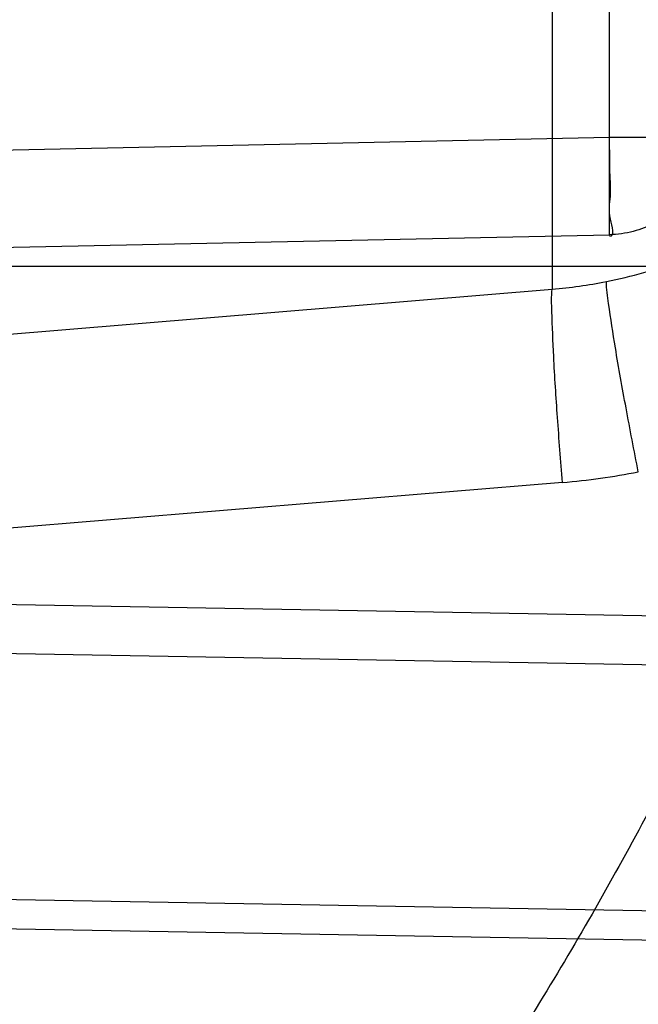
# Model space of a CAD drawing. Header units: millimetres. Extents: x 0 to 297, y 0 to 210.
# Tile 39 of 256: x 143.3008 to 143.3511, y 90.821 to 90.9009. Entities that reach past the tile are written whole.
import ezdxf

# ---------------------------------------------------------------- set-up
doc = ezdxf.new("R2010")
doc.units = ezdxf.units.MM
doc.header["$LTSCALE"] = 16.335
doc.layers.get('0').update_dxf_attribs({"linetype": 'CONTINUOUS'})
for name, color, linetype in [('01_GLOBAL', 7, 'CONTINUOUS'), ('INTFCLR_1', 7, 'CONTINUOUS'), ('INTFCLR_144815', 7, 'CONTINUOUS')]:
    doc.layers.add(name, color=color, linetype=linetype)

msp = doc.modelspace()

# ---------------------------------------------------------------- linework, layer by layer
at = {"color": 7, "linetype": 'Continuous'}
msp.add_circle((144.2368034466, 92.193132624), 3.04, dxfattribs=at)
at = {"color": 9, "linetype": 'Continuous'}
msp.add_arc((144.2368034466, 92.193132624), 3.001038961, 182.9674534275, 267.0325465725, dxfattribs=at)
at = {"layer": '01_GLOBAL', "color": 7, "linetype": 'Continuous'}
msp.add_circle((144.2368034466, 92.193132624), 3.08, dxfattribs=at)
at = {"layer": 'INTFCLR_1', "color": 9, "linetype": 'Continuous'}
for p, q in [((143.3487194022, 90.8834533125), (143.3487194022, 91.0703646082)), ((143.3440660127, 90.90427647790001), (143.3440660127, 90.8790327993)), ((143.3487194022, 90.89133057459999), (143.0765797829, 90.8856694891)), ((143.356579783, 90.89133057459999), (143.3487194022, 90.89133057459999)), ((143.0765797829, 90.87779222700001), (143.3487194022, 90.8834533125)), ((143.3487194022, 90.8834533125), (143.3487461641, 90.8833323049)), ((143.068579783, 90.8809089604), (143.4921648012, 90.8809089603)), ((143.2543923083, 90.8716185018), (143.3440660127, 90.8790327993)), ((143.3449021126, 90.8633358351), (143.076579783, 90.8411507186)), ((143.1045099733, 90.85684035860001), (143.4519711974, 90.85077540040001)), ((143.388165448, 90.8478885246), (143.1044401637, 90.8528409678)), ((143.076579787, 90.8333791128), (143.3780715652, 90.82811155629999)), ((143.3780296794, 90.82571418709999), (143.0765797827, 90.8309815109))]:
    msp.add_line(p, q, dxfattribs=at)
at = {"layer": 'INTFCLR_1', "color": 6, "linetype": 'Continuous'}
for radius in [0.4827613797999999, 0.4587930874]:
    msp.add_arc((143.076579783, 90.97690896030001), radius, 270, 90.00000002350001, dxfattribs=at)
at = {"layer": 'INTFCLR_1', "color": 9, "linetype": 'Continuous'}
for centre, radius, start, end in [((143.3409138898, 90.9177878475), 0.0388830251, 274.6498887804, 281.1994271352), ((143.3403592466, 90.9182536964), 0.0551054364, 274.7288035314, 281.1993408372), ((143.076579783, 90.97690896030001), 0.3372409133, 270.0000000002, 337.5066823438)]:
    msp.add_arc(centre, radius, start, end, dxfattribs=at)
at = {"layer": 'INTFCLR_1', "color": 6, "linetype": 'Continuous'}
for points, knots in [([(143.076579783, 91.2749801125), (143.082523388, 91.275223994), (143.0944283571, 91.2753550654), (143.1122609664, 91.2744844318), (143.1300417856, 91.2725428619), (143.1477625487, 91.26952303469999), (143.1653190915, 91.2654249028), (143.1823313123, 91.2603504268), (143.1989691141, 91.25429974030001), (143.2152260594, 91.24727832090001), (143.2312964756, 91.23915450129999), (143.2468445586, 91.2300767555), (143.2618072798, 91.2200837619), (143.27613507, 91.2092121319), (143.2897753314, 91.1975022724), (143.3026838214, 91.1849940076), (143.3148106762, 91.17173792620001), (143.3261148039, 91.1577794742), (143.3365490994, 91.14318072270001), (143.3460835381, 91.12798893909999), (143.3546880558, 91.1122529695), (143.3623299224, 91.0960331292), (143.3689790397, 91.07939826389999), (143.3746162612, 91.0624027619), (143.3792252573, 91.0450990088), (143.3827898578, 91.02754643), (143.3852960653, 91.0098117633), (143.3867342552, 90.99196668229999), (143.3871004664, 90.97408590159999), (143.3863965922, 90.9562325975), (143.3846282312, 90.93846559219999), (143.3818020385, 90.9208379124), (143.3779280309, 90.90341060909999), (143.373019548, 90.8862449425), (143.3670955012, 90.86940715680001), (143.3601798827, 90.8529633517), (143.3523013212, 90.8369747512), (143.3434867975, 90.8214907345), (143.3337719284, 90.80657154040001), (143.3231929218, 90.7922688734), (143.3117899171, 90.778631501), (143.2995931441, 90.7656946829), (143.2866555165, 90.7535153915), (143.2730160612, 90.7421275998), (143.2587305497, 90.7315765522), (143.243846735, 90.72189794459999), (143.2284243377, 90.713127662), (143.2125338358, 90.7053017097), (143.1965569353, 90.6985798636), (143.180998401, 90.6930628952), (143.1665503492, 90.6887929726), (143.1534700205, 90.685600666), (143.1418191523, 90.683272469), (143.1307532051, 90.6814888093), (143.1193149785, 90.68007305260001), (143.1065976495, 90.679017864), (143.0921887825, 90.67847562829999), (143.0820095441, 90.678615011), (143.076579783, 90.6788378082)], [0, 0, 0, 0, 0.0185657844, 0.0371317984, 0.05569073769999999, 0.0743563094, 0.09320240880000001, 0.1119235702, 0.129729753, 0.1484268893, 0.1671582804, 0.1858963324, 0.2045840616, 0.2232805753, 0.241995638, 0.2606572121, 0.2793460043, 0.298034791, 0.3166822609, 0.3353170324, 0.3539796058, 0.3726237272, 0.3912431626, 0.4098577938, 0.4284754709, 0.4470981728, 0.4657246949, 0.4843423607, 0.5029403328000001, 0.5215094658, 0.5400731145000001, 0.5586325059, 0.5771954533, 0.5957587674, 0.6143211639, 0.6328711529, 0.651401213, 0.6699184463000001, 0.6884460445, 0.7069331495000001, 0.7254085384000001, 0.7438945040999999, 0.7623917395, 0.7808314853, 0.7993176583, 0.8177869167, 0.8362093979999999, 0.8546575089, 0.8730374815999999, 0.8902753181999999, 0.9061521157, 0.9200376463, 0.9322836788, 0.9432240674, 0.9550134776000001, 0.9682465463, 0.9830392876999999, 1, 1, 1, 1]), ([(143.3811981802, 90.8812208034), (143.3802589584, 90.87835547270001), (143.378296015, 90.8726521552), (143.3751010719, 90.86418792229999), (143.371658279, 90.8558214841), (143.3679706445, 90.84756017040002), (143.3640413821, 90.83941117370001), (143.3598738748, 90.8313815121), (143.3554717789, 90.8234782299), (143.3508388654, 90.81570809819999), (143.3459792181, 90.8080779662), (143.3408969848, 90.8005943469), (143.3355966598, 90.79326385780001), (143.3300827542, 90.7860927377), (143.3243601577, 90.77908734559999), (143.3184337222, 90.7722536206), (143.3123087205, 90.76559764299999), (143.3059903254, 90.759125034), (143.2994841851, 90.7528415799), (143.2927957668, 90.7467525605), (143.2859310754, 90.7408634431), (143.2788958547, 90.735179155), (143.2716964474, 90.7297048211), (143.2643388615, 90.724445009), (143.2568297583, 90.7194044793), (143.2491754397, 90.71458745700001), (143.2413828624, 90.70999830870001), (143.2334585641, 90.7056408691), (143.2254096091, 90.7015190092), (143.2172428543, 90.6976362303), (143.2089654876, 90.6939959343), (143.2005846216, 90.69060123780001), (143.192107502, 90.68745506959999), (143.183541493, 90.6845601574), (143.1748940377, 90.681919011), (143.1661726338, 90.67953391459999), (143.1573848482, 90.67740693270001), (143.1485382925, 90.67553990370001), (143.1396406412, 90.6739344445), (143.1306996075, 90.67259194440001), (143.121722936, 90.6715135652), (143.1127183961, 90.6707002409), (143.1036937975, 90.6701526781), (143.0946569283, 90.6698713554), (143.0856157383, 90.6698565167), (143.0795903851, 90.670024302), (143.076579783, 90.6701525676)], [0, 0, 0, 0, 0.0227356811, 0.0454710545, 0.0682062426, 0.09094098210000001, 0.1136756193, 0.1364096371, 0.1591436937, 0.1818769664, 0.2046103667, 0.2273428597, 0.2500755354, 0.2728072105, 0.2955391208, 0.3182699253, 0.3410011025, 0.3637310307, 0.3864614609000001, 0.4091905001, 0.4319201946, 0.4546483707, 0.4773773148, 0.5001046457, 0.5228327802, 0.5455591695, 0.5682859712, 0.5910108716, 0.6137361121, 0.6364602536, 0.6591836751, 0.681906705, 0.7046293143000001, 0.7273515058, 0.750073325, 0.77279473, 0.7955158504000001, 0.8182366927, 0.8409573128, 0.8636777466, 0.886398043, 0.9091183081, 0.9318386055, 0.9545589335, 0.9772794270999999, 1, 1, 1, 1])]:
    msp.add_open_spline(points, degree=3, knots=knots, dxfattribs=at)
at = {"layer": 'INTFCLR_1', "color": 9, "linetype": 'Continuous'}
for points, knots in [([(143.3484659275, 90.87964526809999), (143.3505157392, 90.8800512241), (143.3545608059, 90.8811979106), (143.3602753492, 90.883871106), (143.36550514, 90.88743194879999), (143.3685783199, 90.8903361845), (143.3699917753, 90.8918999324)], [0, 0, 0, 0, 0.2490434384, 0.4985367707, 0.7487806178, 1, 1, 1, 1]), ([(143.3487461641, 90.8833323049), (143.3492046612, 90.8833418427), (143.34853881, 90.885143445), (143.348862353, 90.88641129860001), (143.3487319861, 90.88873317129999), (143.3487410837, 90.8902879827), (143.3487194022, 90.89133057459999)], [0, 0, 0, 0, 0.1719794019, 0.4018397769, 0.6089303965, 1, 1, 1, 1]), ([(143.356579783, 90.89133057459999), (143.356579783, 90.89053260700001), (143.3563273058, 90.8889111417), (143.3552763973, 90.88682684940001), (143.3538674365, 90.88532425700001), (143.3523291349, 90.88430109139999), (143.3506376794, 90.8836398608), (143.3493711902, 90.8834645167), (143.3487194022, 90.8834533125)], [0, 0, 0, 0, 0.1947112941, 0.3930235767, 0.5605489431, 0.691592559, 0.8409343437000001, 1, 1, 1, 1]), ([(143.3510619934, 90.86419761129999), (143.3507198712, 90.8659272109), (143.3500795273, 90.8692789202), (143.3492507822, 90.8738310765), (143.348733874, 90.87724652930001), (143.3484659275, 90.8790456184), (143.3484659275, 90.87964526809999)], [0, 0, 0, 0, 0.3375394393, 0.6534147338, 0.8851998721, 1, 1, 1, 1]), ([(143.3449021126, 90.8633358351), (143.3447568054, 90.86509542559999), (143.3444978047, 90.8685051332), (143.344187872, 90.8731346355), (143.3440594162, 90.876602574), (143.3439978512, 90.87843156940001), (143.3440660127, 90.8790327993)], [0, 0, 0, 0, 0.3368283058, 0.6524971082, 0.8845656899, 1, 1, 1, 1])]:
    msp.add_open_spline(points, degree=3, knots=knots, dxfattribs=at)
at = {"layer": 'INTFCLR_144815', "color": 6, "linetype": 'Continuous'}
for radius in [0.5104906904, 0.4864760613]:
    msp.add_circle((143.076579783, 90.97690896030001), radius, dxfattribs=at)
for radius, start, end in [(0.7037433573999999, 313.9937911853, 154.5150993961), (0.6797433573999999, 312.9543589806, 154.5144414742), (0.6572577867, 282.2440355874, 71.2863570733), (0.5288304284, 45.0000000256, 314.9999999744), (0.5278840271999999, 44.999999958, 315.000000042), (0.5271191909, 44.99999997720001, 315.0000000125)]:
    msp.add_arc((143.076579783, 90.97690896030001), radius, start, end, dxfattribs=at)
at = {"layer": 'INTFCLR_144815', "color": 9, "linetype": 'Continuous'}
for centre, radius, start, end in [((143.076579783, 90.97690896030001), 0.6528896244, 292.4997540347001, 54.0964566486), ((143.0765826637, 90.97691030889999), 0.5889741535, 292.4997540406, 54.09645665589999)]:
    msp.add_arc(centre, radius, start, end, dxfattribs=at)

doc.saveas('drawing.dxf')
